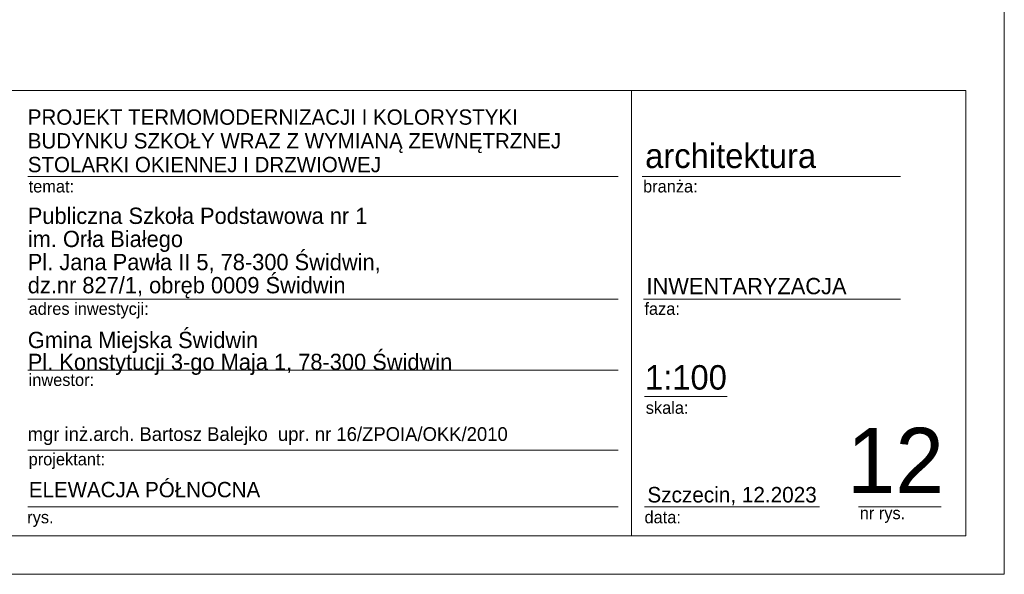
# Model space of a CAD drawing. Extents: x -394022 to -71759, y -12022 to 18278.
# Tile 19 of 91: x -279384 to -266544, y -11422 to -4185. Entities that reach past the tile are written whole.
import ezdxf

# ---------------------------------------------------------------- set-up
doc = ezdxf.new("R2010")
doc.units = 0
doc.header["$MEASUREMENT"] = 0
for name, color, linetype, lineweight in [('ARCH TABELA_Nr_Pióra__1', 7, 'Continuous', 25), ('ARCH TABELA_Nr_Pióra__21', 7, 'Continuous', 13), ('ARCH TABELA_Nr_Pióra__7', 7, 'Continuous', 13)]:
    doc.layers.add(name, color=color, linetype=linetype, lineweight=lineweight)
doc.styles.add('GENERATED_STYLE_5', font='txt')
doc.styles.add('GENERATED_STYLE_7', font='txt')

msp = doc.modelspace()

# ---------------------------------------------------------------- linework, layer by layer
at = {"layer": 'ARCH TABELA_Nr_Pióra__21', "linetype": 'Continuous'}
for p, q in [((-266543.7, 18278.4), (-266543.7, -11421.6)), ((-284543.7, -5110.5), (-267043.7, -5110.5)), ((-271405.4, -5110.5), (-271405.4, -10921.6)), ((-267043.7, -5110.5), (-267043.7, -10921.6)), ((-279277.9, -6231.1), (-271578.1, -6231.1)), ((-271266.1, -6231.1), (-267898.8, -6231.1)), ((-279277.9, -7831.6), (-271578.1, -7831.6)), ((-271248.7, -7831.6), (-267898.8, -7831.6)), ((-279277.9, -8759.6), (-271578.1, -8759.6)), ((-271236.9, -9103.8), (-270157.2, -9103.8)), ((-279277.9, -9803.8), (-271578.1, -9803.8)), ((-279277.9, -10539.2), (-271578.1, -10539.2)), ((-271236.9, -10539.2), (-268955.1, -10539.2)), ((-268446.4, -10539.2), (-267366.8, -10539.2)), ((-267043.7, -10921.6), (-279650.1, -10921.6)), ((-266543.7, -11421.6), (-323543.7, -11421.6))]:
    msp.add_line(p, q, dxfattribs=at)

# ---------------------------------------------------------------- texts
at = {"layer": 'ARCH TABELA_Nr_Pióra__1', "linetype": 'Continuous', "insert": (-279277.9, -8820.9), "char_height": 212.766, "attachment_point": 7, "line_spacing_factor": 0.807442, "style": 'GENERATED_STYLE_5'}
msp.add_mtext('{Gmina Miejska Świdwin\\PPl. Konstytucji 3-go Maja 1, 78-300 Świdwin}', dxfattribs=at)
at = {"layer": 'ARCH TABELA_Nr_Pióra__7', "linetype": 'Continuous', "attachment_point": 7}
for s, insert, char_height, line_spacing_factor, style in [('{PROJEKT TERMOMODERNIZACJI I KOLORYSTYKI\\PBUDYNKU SZKOŁY WRAZ Z WYMIANĄ ZEWNĘTRZNEJ \\PSTOLARKI OKIENNEJ I DRZWIOWEJ }', (-279277.9, -6178.3), 200, 0.928963, 'GENERATED_STYLE_7'), ('{Publiczna Szkoła Podstawowa nr 1\\Pim. Orła Białego\\PPl. Jana Pawła II 5, 78-300 Świdwin, \\Pdz.nr 827/1, obręb 0009 Świdwin}', (-279277.9, -7819.9), 212.766, 0.850494, 'GENERATED_STYLE_5')]:
    msp.add_mtext(s, dxfattribs=dict(at, insert=insert, char_height=char_height, line_spacing_factor=line_spacing_factor, style=style))
at = {"layer": 'ARCH TABELA_Nr_Pióra__7', "linetype": 'Continuous'}
for s, insert, char_height, attachment_point, style in [('{architektura}', (-271227.5, -5801.5), 319.16, 1, 'GENERATED_STYLE_5'), ('{temat:}', (-279267.2, -6279.9), 159.58, 1, 'GENERATED_STYLE_5'), ('{branża:}', (-271254.3, -6279.9), 159.58, 1, 'GENERATED_STYLE_5'), ('{INWENTARYZACJA}', (-271210, -7554.7), 212.84, 1, 'GENERATED_STYLE_5'), ('{adres inwestycji:}', (-279267.2, -7876.6), 159.58, 1, 'GENERATED_STYLE_5'), ('{faza:}', (-271236.9, -7876.6), 159.58, 1, 'GENERATED_STYLE_5'), ('{1:100}', (-271229.6, -8692.6), 319.16, 1, 'GENERATED_STYLE_5'), ('{inwestor:}', (-279267.2, -8804.6), 159.58, 1, 'GENERATED_STYLE_5'), ('{skala:}', (-271219.2, -9168.1), 159.58, 1, 'GENERATED_STYLE_5'), ('{mgr inż.arch. Bartosz Balejko  upr. nr 16/ZPOIA/OKK/2010}', (-279280.1, -9501.9), 180, 1, 'GENERATED_STYLE_5'), ('{12}', (-267331, -9510.5), 851.16, 3, 'GENERATED_STYLE_5'), ('{projektant:}', (-279267.2, -9840.3), 159.58, 1, 'GENERATED_STYLE_5'), ('{ELEWACJA PÓŁNOCNA}', (-279264.1, -10216.3), 200, 1, 'GENERATED_STYLE_7'), ('{Szczecin, 12.2023}', (-271198.2, -10281.9), 202.128, 1, 'GENERATED_STYLE_5'), ('{rys.}', (-279285.1, -10596.4), 159.58, 1, 'GENERATED_STYLE_5'), ('{data:}', (-271235.5, -10596.4), 159.58, 1, 'GENERATED_STYLE_5'), ('{nr rys.}', (-268428.7, -10543), 159.58, 1, 'GENERATED_STYLE_5')]:
    msp.add_mtext(s, dxfattribs=dict(at, insert=insert, char_height=char_height, attachment_point=attachment_point, style=style))

doc.saveas('drawing.dxf')
